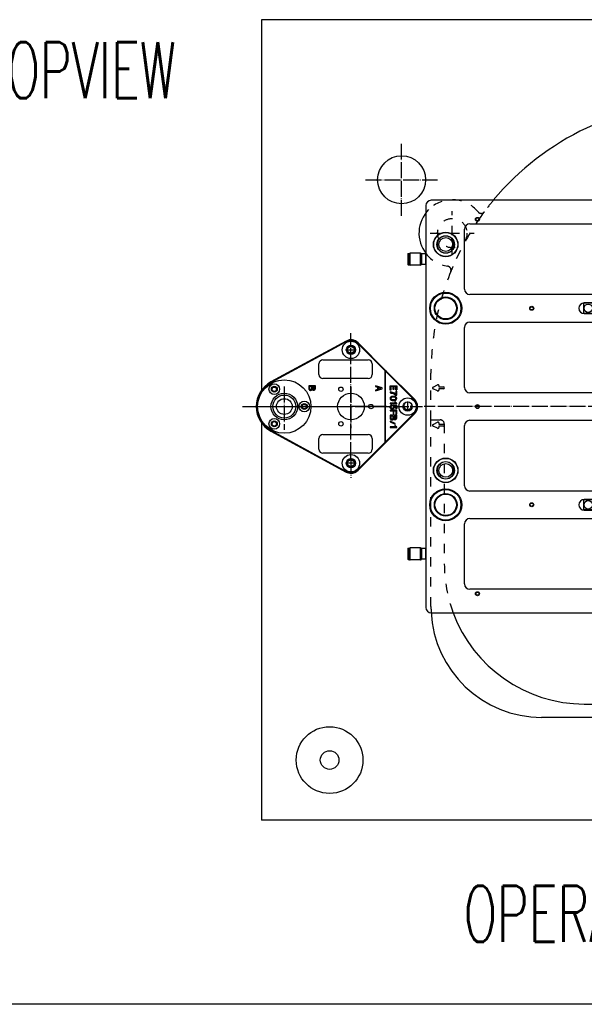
# Model space of a CAD drawing. Extents: x -1765 to 4890, y -3431 to 1272.
# Tile 61 of 189: x -661 to -238, y -2170 to -1432. Entities that reach past the tile are written whole.
import ezdxf

# ---------------------------------------------------------------- set-up
doc = ezdxf.new("R2010")
doc.units = 0
doc.linetypes.add('DASHED', pattern=[15, 7, -8])
doc.linetypes.add('DOT_CENTER', pattern=[14, 12, -1, 0, -1])
doc.layers.get('0').update_dxf_attribs({"linetype": 'CONTINUOUS'})
doc.layers.add('1', color=7, linetype='CONTINUOUS')
doc.styles.add('CONVERTER_2', font='txt.shx', dxfattribs={"width": 0.63})

# ---------------------------------------------------------------- blocks, each defined once
blk = doc.blocks.new('TEXT__62', base_point=(-2000, -2800))
at = {"layer": '1', "color": 1, "linetype": 'CONTINUOUS'}
blk.add_line((3700, -2170), (-700, -2170), dxfattribs=at)
blk = doc.blocks.new('PIN__239', base_point=(-483, -1741.88))
at = {"layer": '1', "color": 4, "linetype": 'CONTINUOUS'}
for centre, radius in [((-463, -1721.88), 20), ((-470.5, -1708.89), 4), ((-463, -1721.88), 10), ((-470.5, -1708.89), 2.2), ((-463, -1721.88), 8.6), ((-463, -1721.88), 5.9), ((-448, -1721.88), 4), ((-448, -1721.88), 2.2), ((-470.5, -1734.87), 4), ((-470.5, -1734.87), 2.2)]:
    blk.add_circle(centre, radius, dxfattribs=at)
blk = doc.blocks.new('E7015-23250__240', base_point=(-489.14, -2707.76))
at = {"layer": '1', "color": 6, "linetype": 'CONTINUOUS'}
for p, q in [((-416.58, -1672.79), (-473.02, -1703.42)), ((-416.34, -1673.23), (-424.76, -1677.8)), ((-408.05, -1674.43), (-387.5, -1694.98)), ((-407.7, -1674.08), (-387, -1694.77)), ((-424.76, -1677.8), (-472.78, -1703.86)), ((-437, -1697.88), (-437, -1689.88)), ((-434, -1686.88), (-400, -1686.88)), ((-397, -1689.88), (-397, -1697.88)), ((-387.5, -1694.98), (-387, -1694.77)), ((-387.5, -1694.98), (-387.5, -1748.78)), ((-387, -1748.99), (-387, -1694.77)), ((-387, -1694.77), (-365.2, -1716.58)), ((-386, -1696.48), (-365.55, -1716.93)), ((-400, -1700.88), (-434, -1700.88)), ((-444.67, -1706.28), (-444.67, -1708.42)), ((-439.67, -1706.28), (-444.67, -1706.28)), ((-444.67, -1708.42), (-444.55, -1708.87)), ((-444.55, -1708.87), (-444.36, -1709.2)), ((-444.36, -1709.2), (-444.05, -1709.49)), ((-444.05, -1709.49), (-443.74, -1709.65)), ((-443.99, -1706.9), (-443.99, -1708.36)), ((-442.24, -1706.9), (-443.99, -1706.9)), ((-443.99, -1708.36), (-443.92, -1708.64)), ((-443.92, -1708.64), (-443.74, -1708.87)), ((-443.74, -1708.87), (-443.49, -1709.04)), ((-443.74, -1709.65), (-443.3, -1709.77)), ((-443.49, -1709.04), (-443.24, -1709.09)), ((-443.3, -1709.77), (-442.99, -1709.77)), ((-443.24, -1709.09), (-442.99, -1709.09)), ((-442.99, -1709.09), (-442.74, -1709.04)), ((-442.99, -1709.77), (-442.55, -1709.65)), ((-442.74, -1709.04), (-442.49, -1708.87)), ((-442.55, -1709.65), (-442.17, -1709.43)), ((-442.49, -1708.87), (-442.3, -1708.64)), ((-442.3, -1708.64), (-442.24, -1708.36)), ((-442.24, -1708.36), (-442.24, -1706.9)), ((-442.17, -1709.43), (-441.92, -1709.15)), ((-441.92, -1709.15), (-441.8, -1709.26)), ((-441.8, -1709.26), (-441.42, -1709.49)), ((-441.67, -1706.9), (-441.67, -1708.36)), ((-440.3, -1706.9), (-441.67, -1706.9)), ((-441.67, -1708.36), (-441.61, -1708.59)), ((-441.61, -1708.59), (-441.49, -1708.75)), ((-441.49, -1708.75), (-441.3, -1708.87)), ((-441.42, -1709.49), (-441.11, -1709.54)), ((-441.3, -1708.87), (-441.11, -1708.92)), ((-441.11, -1708.92), (-440.86, -1708.92)), ((-441.11, -1709.54), (-440.86, -1709.54)), ((-440.86, -1708.92), (-440.67, -1708.87)), ((-440.86, -1709.54), (-440.55, -1709.49)), ((-440.67, -1708.87), (-440.49, -1708.75)), ((-440.55, -1709.49), (-440.17, -1709.26)), ((-440.49, -1708.75), (-440.36, -1708.59)), ((-440.36, -1708.59), (-440.3, -1708.36)), ((-440.3, -1708.36), (-440.3, -1706.9)), ((-440.17, -1709.26), (-439.92, -1709.04)), ((-439.92, -1709.04), (-439.74, -1708.7)), ((-439.74, -1708.7), (-439.67, -1708.42)), ((-439.67, -1708.42), (-439.67, -1706.28)), ((-394.67, -1706.28), (-394.67, -1706.9)), ((-389.67, -1707.91), (-394.67, -1706.28)), ((-394.67, -1706.9), (-393.17, -1707.4)), ((-394.67, -1710.22), (-389.67, -1708.59)), ((-393.17, -1709.09), (-394.67, -1709.6)), ((-394.67, -1709.6), (-394.67, -1710.22)), ((-393.17, -1707.4), (-393.17, -1709.09)), ((-392.55, -1707.57), (-392.55, -1708.98)), ((-390.55, -1708.25), (-392.55, -1707.57)), ((-392.55, -1708.98), (-390.55, -1708.25)), ((-389.67, -1708.59), (-389.67, -1707.91)), ((-383.67, -1706.25), (-378.67, -1706.25)), ((-383.67, -1709.51), (-383.67, -1706.25)), ((-383.05, -1709.51), (-383.67, -1709.51)), ((-383.67, -1710.97), (-383.67, -1711.65)), ((-382.67, -1711.08), (-383.67, -1710.97)), ((-383.67, -1711.65), (-382.74, -1711.76)), ((-383.05, -1706.86), (-383.05, -1709.51)), ((-381.42, -1706.86), (-383.05, -1706.86)), ((-382.74, -1711.76), (-381.99, -1711.93)), ((-381.74, -1711.36), (-382.67, -1711.08)), ((-381.99, -1711.93), (-381.24, -1712.21)), ((-381.17, -1711.59), (-381.74, -1711.36)), ((-381.42, -1709.23), (-381.42, -1706.86)), ((-380.8, -1709.23), (-381.42, -1709.23)), ((-381.24, -1712.21), (-380.3, -1712.66)), ((-380.42, -1711.93), (-381.17, -1711.59)), ((-380.8, -1706.86), (-380.8, -1709.23)), ((-379.3, -1706.86), (-380.8, -1706.86)), ((-379.3, -1712.66), (-380.42, -1711.93)), ((-379.3, -1709.45), (-379.3, -1706.86)), ((-378.67, -1709.45), (-379.3, -1709.45)), ((-379.3, -1710.41), (-379.3, -1712.66)), ((-378.67, -1710.41), (-379.3, -1710.41)), ((-378.67, -1706.25), (-378.67, -1709.45)), ((-378.67, -1713.33), (-378.67, -1710.41)), ((-383.61, -1715.36), (-383.67, -1715.58)), ((-383.67, -1715.58), (-383.67, -1715.98)), ((-383.67, -1715.98), (-383.61, -1716.2)), ((-383.67, -1719.3), (-383.67, -1719.86)), ((-380.05, -1719.3), (-383.67, -1719.3)), ((-383.49, -1715.08), (-383.61, -1715.36)), ((-383.61, -1716.2), (-383.49, -1716.48)), ((-383.36, -1714.91), (-383.49, -1715.08)), ((-383.49, -1716.48), (-383.36, -1716.65)), ((-383.17, -1714.74), (-383.36, -1714.91)), ((-383.36, -1716.65), (-383.17, -1716.82)), ((-382.92, -1714.57), (-383.17, -1714.74)), ((-383.17, -1716.82), (-382.92, -1716.99)), ((-382.92, -1715.36), (-383.05, -1715.58)), ((-383.05, -1715.58), (-383.05, -1715.98)), ((-383.05, -1715.98), (-382.92, -1716.2)), ((-382.67, -1714.46), (-382.92, -1714.57)), ((-382.74, -1715.13), (-382.92, -1715.36)), ((-382.92, -1716.2), (-382.74, -1716.43)), ((-382.92, -1716.99), (-382.67, -1717.1)), ((-382.55, -1715.02), (-382.74, -1715.13)), ((-382.74, -1716.43), (-382.55, -1716.54)), ((-382.36, -1714.35), (-382.67, -1714.46)), ((-382.67, -1717.1), (-382.36, -1717.21)), ((-382.24, -1714.91), (-382.55, -1715.02)), ((-382.55, -1716.54), (-382.24, -1716.65)), ((-381.99, -1714.29), (-382.36, -1714.35)), ((-382.36, -1717.21), (-381.99, -1717.27)), ((-381.55, -1714.85), (-382.24, -1714.91)), ((-382.24, -1716.65), (-381.55, -1716.71)), ((-381.42, -1714.23), (-381.99, -1714.29)), ((-381.99, -1717.27), (-381.42, -1717.33)), ((-380.8, -1714.85), (-381.55, -1714.85)), ((-381.55, -1716.71), (-380.8, -1716.71)), ((-380.92, -1714.23), (-381.42, -1714.23)), ((-381.42, -1717.33), (-380.92, -1717.33)), ((-380.36, -1714.29), (-380.92, -1714.23)), ((-380.92, -1717.33), (-380.36, -1717.27)), ((-380.11, -1714.91), (-380.8, -1714.85)), ((-380.8, -1716.71), (-380.11, -1716.65)), ((-379.99, -1714.35), (-380.36, -1714.29)), ((-380.36, -1717.27), (-379.99, -1717.21)), ((-380.3, -1712.66), (-379.24, -1713.33)), ((-379.8, -1715.02), (-380.11, -1714.91)), ((-380.11, -1716.65), (-379.8, -1716.54)), ((-380.05, -1718.23), (-380.05, -1719.3)), ((-379.55, -1718.23), (-380.05, -1718.23)), ((-379.67, -1714.46), (-379.99, -1714.35)), ((-379.99, -1717.21), (-379.67, -1717.1)), ((-379.61, -1715.13), (-379.8, -1715.02)), ((-379.8, -1716.54), (-379.61, -1716.43)), ((-379.42, -1714.57), (-379.67, -1714.46)), ((-379.67, -1717.1), (-379.42, -1716.99)), ((-379.42, -1715.36), (-379.61, -1715.13)), ((-379.61, -1716.43), (-379.42, -1716.2)), ((-379.55, -1718.34), (-379.55, -1718.23)), ((-379.49, -1718.62), (-379.55, -1718.34)), ((-379.42, -1718.79), (-379.49, -1718.62)), ((-379.17, -1714.74), (-379.42, -1714.57)), ((-379.3, -1715.58), (-379.42, -1715.36)), ((-379.42, -1716.2), (-379.3, -1715.98)), ((-379.42, -1716.99), (-379.17, -1716.82)), ((-379.3, -1719.01), (-379.42, -1718.79)), ((-379.3, -1715.98), (-379.3, -1715.58)), ((-379.11, -1719.18), (-379.3, -1719.01)), ((-379.24, -1713.33), (-378.67, -1713.33)), ((-378.99, -1714.91), (-379.17, -1714.74)), ((-379.17, -1716.82), (-378.99, -1716.65)), ((-378.86, -1719.35), (-379.11, -1719.18)), ((-378.86, -1715.08), (-378.99, -1714.91)), ((-378.99, -1716.65), (-378.86, -1716.48)), ((-378.74, -1715.36), (-378.86, -1715.08)), ((-378.86, -1716.48), (-378.74, -1716.2)), ((-378.67, -1719.41), (-378.86, -1719.35)), ((-378.67, -1715.58), (-378.74, -1715.36)), ((-378.74, -1716.2), (-378.67, -1715.98)), ((-378.67, -1715.98), (-378.67, -1715.58)), ((-378.67, -1719.86), (-378.67, -1719.41)), ((-365.2, -1727.18), (-387, -1748.99)), ((-365.55, -1726.83), (-386, -1747.28)), ((-383.67, -1719.86), (-378.67, -1719.86)), ((-383.67, -1722.05), (-383.61, -1721.77)), ((-383.67, -1722.33), (-383.67, -1722.05)), ((-383.61, -1722.61), (-383.67, -1722.33)), ((-383.67, -1724.53), (-383.67, -1725.15)), ((-378.67, -1724.53), (-383.67, -1724.53)), ((-383.67, -1725.15), (-381.42, -1725.15)), ((-383.61, -1721.77), (-383.49, -1721.49)), ((-383.49, -1722.9), (-383.61, -1722.61)), ((-383.49, -1721.49), (-383.36, -1721.32)), ((-383.36, -1723.06), (-383.49, -1722.9)), ((-383.36, -1721.32), (-383.17, -1721.15)), ((-383.17, -1723.23), (-383.36, -1723.06)), ((-383.17, -1721.15), (-382.92, -1720.98)), ((-382.92, -1723.4), (-383.17, -1723.23)), ((-382.92, -1721.77), (-383.05, -1722.05)), ((-383.05, -1722.05), (-383.05, -1722.33)), ((-383.05, -1722.33), (-382.92, -1722.61)), ((-382.92, -1720.98), (-382.67, -1720.87)), ((-382.74, -1721.55), (-382.92, -1721.77)), ((-382.92, -1722.61), (-382.74, -1722.84)), ((-382.67, -1723.51), (-382.92, -1723.4)), ((-382.55, -1721.43), (-382.74, -1721.55)), ((-382.74, -1722.84), (-382.55, -1722.95)), ((-382.67, -1720.87), (-382.3, -1720.76)), ((-382.3, -1723.63), (-382.67, -1723.51)), ((-382.24, -1721.32), (-382.55, -1721.43)), ((-382.55, -1722.95), (-382.24, -1723.06)), ((-382.3, -1720.76), (-382.24, -1721.32)), ((-381.8, -1723.63), (-382.3, -1723.63)), ((-382.24, -1723.06), (-381.74, -1723.06)), ((-381.42, -1723.51), (-381.8, -1723.63)), ((-381.74, -1723.06), (-381.42, -1722.95)), ((-381.42, -1720.81), (-378.67, -1721.15)), ((-381.42, -1721.38), (-381.42, -1720.81)), ((-381.24, -1721.49), (-381.42, -1721.38)), ((-381.42, -1722.95), (-381.24, -1722.84)), ((-381.17, -1723.4), (-381.42, -1723.51)), ((-381.42, -1725.15), (-381.42, -1727.23)), ((-381.05, -1721.71), (-381.24, -1721.49)), ((-381.24, -1722.84), (-381.05, -1722.61)), ((-380.92, -1723.23), (-381.17, -1723.4)), ((-380.92, -1722.05), (-381.05, -1721.71)), ((-381.05, -1722.61), (-380.92, -1722.33)), ((-380.92, -1722.33), (-380.92, -1722.05)), ((-380.74, -1723.06), (-380.92, -1723.23)), ((-380.8, -1725.15), (-379.3, -1725.15)), ((-380.8, -1727.23), (-380.8, -1725.15)), ((-380.55, -1722.9), (-380.74, -1723.06)), ((-380.67, -1721.43), (-380.49, -1721.71)), ((-379.3, -1721.6), (-380.67, -1721.43)), ((-380.42, -1722.61), (-380.55, -1722.9)), ((-380.49, -1721.71), (-380.36, -1722.05)), ((-380.36, -1722.33), (-380.42, -1722.61)), ((-380.36, -1722.05), (-380.36, -1722.33)), ((-379.3, -1723.46), (-379.3, -1721.6)), ((-378.67, -1723.46), (-379.3, -1723.46)), ((-379.3, -1725.15), (-379.3, -1727.56)), ((-378.67, -1721.15), (-378.67, -1723.46)), ((-378.67, -1727.56), (-378.67, -1724.53)), ((-383.67, -1728.46), (-383.67, -1730.6)), ((-378.67, -1728.46), (-383.67, -1728.46)), ((-383.67, -1730.6), (-383.55, -1731.05)), ((-379.92, -1734.54), (-383.67, -1732.85)), ((-383.67, -1732.85), (-383.67, -1733.41)), ((-383.67, -1733.41), (-379.92, -1735.1)), ((-383.55, -1731.05), (-383.36, -1731.39)), ((-383.36, -1731.39), (-383.05, -1731.67)), ((-383.05, -1731.67), (-382.74, -1731.84)), ((-382.99, -1729.08), (-382.99, -1730.55)), ((-381.24, -1729.08), (-382.99, -1729.08)), ((-382.99, -1730.55), (-382.92, -1730.83)), ((-382.92, -1730.83), (-382.74, -1731.05)), ((-382.74, -1731.05), (-382.49, -1731.22)), ((-382.74, -1731.84), (-382.3, -1731.95)), ((-382.49, -1731.22), (-382.24, -1731.28)), ((-382.3, -1731.95), (-381.99, -1731.95)), ((-382.24, -1731.28), (-381.99, -1731.28)), ((-381.99, -1731.28), (-381.74, -1731.22)), ((-381.99, -1731.95), (-381.55, -1731.84)), ((-381.74, -1731.22), (-381.49, -1731.05)), ((-381.55, -1731.84), (-381.17, -1731.61)), ((-381.49, -1731.05), (-381.3, -1730.83)), ((-381.42, -1727.23), (-380.8, -1727.23)), ((-381.3, -1730.83), (-381.24, -1730.55)), ((-381.24, -1730.55), (-381.24, -1729.08)), ((-381.17, -1731.61), (-380.92, -1731.33)), ((-380.92, -1731.33), (-380.8, -1731.45)), ((-380.8, -1731.45), (-380.42, -1731.67)), ((-380.67, -1729.08), (-380.67, -1730.55)), ((-379.3, -1729.08), (-380.67, -1729.08)), ((-380.67, -1730.55), (-380.61, -1730.77)), ((-380.61, -1730.77), (-380.49, -1730.94)), ((-380.49, -1730.94), (-380.3, -1731.05)), ((-380.42, -1731.67), (-380.11, -1731.73)), ((-380.3, -1731.05), (-380.11, -1731.11)), ((-380.11, -1731.11), (-379.86, -1731.11)), ((-380.11, -1731.73), (-379.86, -1731.73)), ((-379.92, -1735.1), (-379.92, -1734.54)), ((-379.86, -1731.11), (-379.67, -1731.05)), ((-379.86, -1731.73), (-379.55, -1731.67)), ((-379.67, -1731.05), (-379.49, -1730.94)), ((-379.55, -1731.67), (-379.17, -1731.45)), ((-379.49, -1730.94), (-379.36, -1730.77)), ((-379.36, -1730.77), (-379.3, -1730.55)), ((-379.3, -1727.56), (-378.67, -1727.56)), ((-379.3, -1730.55), (-379.3, -1729.08)), ((-379.17, -1731.45), (-378.92, -1731.22)), ((-378.92, -1731.22), (-378.74, -1730.88)), ((-378.74, -1730.88), (-378.67, -1730.6)), ((-378.67, -1730.6), (-378.67, -1728.46)), ((-473.02, -1740.34), (-416.58, -1770.97)), ((-472.78, -1739.9), (-424.76, -1765.96)), ((-383.67, -1737.07), (-383.67, -1737.63)), ((-380.05, -1737.07), (-383.67, -1737.07)), ((-383.67, -1737.63), (-378.67, -1737.63)), ((-380.05, -1736), (-380.05, -1737.07)), ((-379.55, -1736), (-380.05, -1736)), ((-379.55, -1736.11), (-379.55, -1736)), ((-379.49, -1736.4), (-379.55, -1736.11)), ((-379.42, -1736.56), (-379.49, -1736.4)), ((-379.3, -1736.79), (-379.42, -1736.56)), ((-379.11, -1736.96), (-379.3, -1736.79)), ((-378.86, -1737.13), (-379.11, -1736.96)), ((-378.67, -1737.18), (-378.86, -1737.13)), ((-378.67, -1737.63), (-378.67, -1737.18)), ((-437, -1753.88), (-437, -1745.88)), ((-434, -1742.88), (-400, -1742.88)), ((-387.5, -1748.78), (-408.05, -1769.33)), ((-387, -1748.99), (-407.7, -1769.68)), ((-397, -1745.88), (-397, -1753.88)), ((-387.5, -1748.78), (-387, -1748.99)), ((-400, -1756.88), (-434, -1756.88)), ((-424.76, -1765.96), (-416.34, -1770.53))]:
    blk.add_line(p, q, dxfattribs=at)
at = {"layer": '1', "color": 6, "linetype": 'DOT_CENTER'}
for p, q in [((-463, -1706.88), (-463, -1739.25)), ((-413, -1707.19), (-413, -1721.88)), ((-489.14, -1721.88), (-434.3, -1721.88)), ((-434.3, -1721.88), (-413, -1721.88)), ((-386.31, -1721.88), (-413, -1721.88)), ((-413, -1721.88), (-413, -1738.17))]:
    blk.add_line(p, q, dxfattribs=at)
at = {"layer": '1', "color": 6, "linetype": 'CONTINUOUS'}
for centre, radius in [((-413, -1679.38), 6.5), ((-413, -1679.38), 3.5), ((-463, -1721.88), 10), ((-470.5, -1708.89), 1.65), ((-413, -1721.88), 10), ((-420.5, -1708.89), 1.65), ((-370.5, -1721.88), 6.5), ((-370.5, -1721.88), 3.5), ((-448, -1721.88), 1.65), ((-398, -1721.88), 1.65), ((-470.5, -1734.87), 1.65), ((-420.5, -1734.87), 1.65), ((-413, -1764.38), 6.5), ((-413, -1764.38), 3.5)]:
    blk.add_circle(centre, radius, dxfattribs=at)
for centre, radius, start, end in [((-413, -1679.38), 7.5, 45, 118.49267), ((-413, -1679.38), 7, 90, 118.49267), ((-413, -1679.38), 7, 45, 90), ((-434, -1689.88), 3, 90, -180), ((-400, -1689.88), 3, 0, 90), ((-384.06, -1694.19), 3, -168.89177, -130.38584), ((-463, -1721.88), 21, 118.49267, 180), ((-463, -1721.88), 20.5, 118.49267, 180), ((-434, -1697.88), 3, -180, -90), ((-400, -1697.88), 3, -90, 0), ((-370.5, -1721.88), 7, 0, 45), ((-370.5, -1721.88), 7.5, 0, 45), ((-463, -1721.88), 21, 180, -118.49267), ((-463, -1721.88), 20.5, 180, -118.49267), ((-398, -1721.88), 2, -28.76558, 0), ((-370.5, -1721.88), 7, -45, 0), ((-370.5, -1721.88), 7.5, -45, 0), ((-434, -1745.88), 3, 90, 180), ((-400, -1745.88), 3, 0, 90), ((-384.06, -1749.56), 3, 130.38584, 168.89177), ((-434, -1753.88), 3, 180, -90), ((-400, -1753.88), 3, -90, 0), ((-413, -1764.38), 7.5, -118.49267, -90), ((-413, -1764.38), 7, -118.49267, -90), ((-413, -1764.38), 7, -90, -45), ((-413, -1764.38), 7.5, -90, -45)]:
    blk.add_arc(centre, radius, start, end, dxfattribs=at)
at = {"layer": '1'}
blk.add_blockref('PIN__239', (-483, -1741.88), dxfattribs=at)
blk = doc.blocks.new('HEADPLATE_TSK__243', base_point=(-521.37, -2707.76))
at = {"layer": '1', "color": 7, "linetype": 'CONTINUOUS'}
for p, q in [((250, -1431.88), (-480, -1431.88)), ((-480, -1431.88), (-480, -1709.55)), ((-480, -1734.21), (-480, -2031.88)), ((-238, -1944.88), (-2, -1944.88)), ((30, -1954.88), (-270, -1954.88)), ((-174.04, -2031.88), (-480, -2031.88))]:
    blk.add_line(p, q, dxfattribs=at)
at = {"layer": '1', "color": 1, "linetype": 'DOT_CENTER'}
for p, q in [((-375, -1578.88), (-375, -1524.88)), ((-402, -1551.88), (-348, -1551.88)), ((-413, -1760.63), (-413, -1666.82)), ((-416.75, -1679.38), (-409.25, -1679.38)), ((-494.37, -1721.88), (-359.26, -1721.88)), ((228.15, -1721.88), (-358.12, -1721.88)), ((-413, -1760.63), (-413, -1775.34)), ((-409.25, -1764.38), (-416.75, -1764.38))]:
    blk.add_line(p, q, dxfattribs=at)
at = {"layer": '1', "color": 7, "linetype": 'DASHED'}
for p, q in [((-337, -1608.38), (-337, -1575.38)), ((-353.5, -1591.88), (-320.5, -1591.88)), ((-353, -1731.88), (-353, -1696.88)), ((-370.5, -1718.13), (-370.5, -1725.63)), ((-353, -1871.88), (-353, -1731.88)), ((-353, -1731.88), (-346, -1731.88)), ((-343, -1734.88), (-343, -1839.88))]:
    blk.add_line(p, q, dxfattribs=at)
at = {"layer": '1', "color": 7, "linetype": 'CONTINUOUS'}
for centre, radius in [((-375, -1551.88), 18), ((-413, -1679.38), 2.5), ((-413, -1764.38), 2.5), ((-429, -1986.88), 25), ((-429, -1986.88), 7)]:
    blk.add_circle(centre, radius, dxfattribs=at)
at = {"layer": '1', "color": 7, "linetype": 'DASHED'}
for centre, radius in [((-337, -1591.88), 11), ((-370.5, -1721.88), 2.5)]:
    blk.add_circle(centre, radius, dxfattribs=at)
at = {"layer": '1', "color": 7, "linetype": 'CONTINUOUS'}
for centre, radius, start, end in [((-150, -1696.88), 203, 90, 140.32563), ((-337, -1591.88), 25, 135.19733, -141.65465), ((-270, -1871.88), 83, -177.26381, -90), ((-238, -1839.88), 105, -159.60004, -90)]:
    blk.add_arc(centre, radius, start, end, dxfattribs=at)
at = {"layer": '1', "color": 7, "linetype": 'DASHED'}
for centre, radius, start, end in [((-337, -1591.88), 25, 39.49137, 135.19733), ((-150, -1696.88), 203, 140.32563, 143.40533), ((-150, -1696.88), 203, 144.5821, 156.78972), ((-315.39, -1574.07), 3, -140.50863, -36.59467), ((-150, -1696.88), 203, 143.40533, 144.5821), ((-337, -1591.88), 25, -141.65465, -98.11955), ((-150, -1696.88), 203, 157.96648, 180), ((-340.95, -1619.6), 3, -22.03352, 81.88045), ((-150, -1696.88), 203, 156.78972, 157.96648), ((-370.5, -1721.88), 3, 139.15849, 41.72764), ((-346, -1734.88), 3, 0, 90), ((-238, -1839.88), 105, 180, -159.60004), ((-270, -1871.88), 83, 180, -177.26381)]:
    blk.add_arc(centre, radius, start, end, dxfattribs=at)
at = {"layer": '1', "color": 1, "linetype": 'CONTINUOUS'}
for centre, start, end in [((-413, -1679.38), -130.84151, 131.72764), ((-413, -1764.38), 49.15849, -48.27236)]:
    blk.add_arc(centre, 3, start, end, dxfattribs=at)
at = {"layer": '1'}
blk.add_blockref('E7015-23250__240', (-489.14, -2707.76), dxfattribs=at)
at = {"layer": '1', "color": 1, "style": 'CONVERTER_2', "width": 0.63}
for s, p in [('TOPVIEW', (-689.37, -1490.73)), ('OPERATOR SIDE', (-328.49, -2123.2))]:
    blk.add_text(s, height=42, dxfattribs=at).set_placement(p)
blk = doc.blocks.new('E7018-24101__301', base_point=(116.8, -1421.88))
at = {"color": 1, "linetype": 'CONTINUOUS'}
for p, q in [((-356.8, -1571.28), (-356.8, -1872.48)), ((-189.5, -1567.28), (-352.8, -1567.28)), ((-323.82, -1584.89), (-231.14, -1584.89)), ((-327.82, -1633.89), (-327.82, -1588.89)), ((-231.14, -1637.89), (-323.82, -1637.89)), ((-223, -1644.22), (-238.1, -1644.22)), ((-238.1, -1652.22), (-223, -1652.22)), ((-323.82, -1658.55), (-231.14, -1658.55)), ((-327.82, -1707.55), (-327.82, -1662.55)), ((-351.46, -1707.25), (-348.12, -1705.59)), ((-348.12, -1710.17), (-351.46, -1708.51)), ((-347.11, -1706.21), (-347.11, -1707.18)), ((-347.11, -1707.18), (-343.57, -1707.18)), ((-347.11, -1708.58), (-347.11, -1709.55)), ((-343.57, -1708.58), (-347.11, -1708.58)), ((-342.87, -1707.88), (-342.87, -1707.88)), ((-231.14, -1711.55), (-323.82, -1711.55)), ((-351.46, -1735.25), (-348.12, -1733.59)), ((-347.11, -1734.21), (-347.11, -1735.18)), ((-323.82, -1732.21), (-231.14, -1732.21)), ((-348.12, -1738.17), (-351.46, -1736.51)), ((-347.11, -1735.18), (-343.57, -1735.18)), ((-347.11, -1736.58), (-347.11, -1737.55)), ((-343.57, -1736.58), (-347.11, -1736.58)), ((-342.87, -1735.88), (-342.87, -1735.88)), ((-327.82, -1781.21), (-327.82, -1736.21)), ((-231.14, -1785.21), (-323.82, -1785.21)), ((-223, -1791.54), (-238.1, -1791.54)), ((-238.1, -1799.54), (-223, -1799.54)), ((-323.82, -1805.87), (-231.14, -1805.87)), ((-327.82, -1854.87), (-327.82, -1809.87)), ((-231.14, -1858.87), (-323.82, -1858.87)), ((-352.8, -1876.48), (-189.5, -1876.48))]:
    blk.add_line(p, q, dxfattribs=at)
for centre, radius in [((-318.12, -1581.59), 1.5), ((-318.12, -1581.59), 1.2), ((-341.97, -1600.39), 9.2), ((-341.97, -1600.39), 9), ((-341.97, -1600.39), 6.55), ((-277.48, -1648.22), 1.5), ((-277.48, -1648.22), 1.2), ((-318.12, -1721.88), 1.5), ((-318.12, -1721.88), 1.2), ((-341.97, -1769.71), 9.2), ((-341.97, -1769.71), 9), ((-341.97, -1769.71), 6.55), ((-277.48, -1795.54), 1.5), ((-277.48, -1795.54), 1.2), ((-318.12, -1862.17), 1.5), ((-318.12, -1862.17), 1.2)]:
    blk.add_circle(centre, radius, dxfattribs=at)
for centre, radius, start, end in [((-352.8, -1571.28), 4, 90, 180), ((-323.82, -1588.89), 4, 90, 180), ((-341.97, -1600.39), 6.35, 90, -90), ((-341.97, -1600.39), 6.35, -90, 90), ((-323.82, -1633.89), 4, 180, -90), ((-238.1, -1648.22), 4, 90, -90), ((-323.82, -1662.55), 4, 90, 180), ((-351.14, -1707.88), 0.7, 116.56505, -116.56505), ((-347.81, -1706.21), 0.7, 0, 116.56505), ((-347.81, -1709.55), 0.7, -116.56505, 0), ((-343.57, -1707.88), 0.7, 0, 90), ((-343.57, -1707.88), 0.7, -90, 0), ((-323.82, -1707.55), 4, 180, -90), ((-347.81, -1734.21), 0.7, 0, 116.56505), ((-323.82, -1736.21), 4, 90, 180), ((-351.14, -1735.88), 0.7, 116.56505, -116.56505), ((-347.81, -1737.55), 0.7, -116.56505, 0), ((-343.57, -1735.88), 0.7, 0, 90), ((-343.57, -1735.88), 0.7, -90, 0), ((-341.97, -1769.71), 6.35, 90, -90), ((-341.97, -1769.71), 6.35, -90, 90), ((-323.82, -1781.21), 4, 180, -90), ((-238.1, -1795.54), 4, 90, -90), ((-323.82, -1809.87), 4, 90, 180), ((-323.82, -1854.87), 4, 180, -90), ((-352.8, -1872.48), 4, 180, -90)]:
    blk.add_arc(centre, radius, start, end, dxfattribs=at)
blk = doc.blocks.new('21791-0S112_1__317', base_point=(-329.97, -1783.54))
at = {"color": 1, "linetype": 'CONTINUOUS'}
for radius in [12, 11.45, 8.49, 8.03]:
    blk.add_circle((-341.97, -1795.54), radius, dxfattribs=at)
blk = doc.blocks.new('21791-0S112_2__318', base_point=(-329.97, -1636.22))
at = {"color": 1, "linetype": 'CONTINUOUS'}
for radius in [12, 11.45, 8.49, 8.03]:
    blk.add_circle((-341.97, -1648.22), radius, dxfattribs=at)
blk = doc.blocks.new('BUSHINGS_INTERFACE__319', base_point=(113.97, -1636.22))
for name, p in [('21791-0S112_2__318', (-329.97, -1636.22)), ('21791-0S112_1__317', (-329.97, -1783.54))]:
    blk.add_blockref(name, p)
blk = doc.blocks.new('6960-0041-0_1__322', base_point=(-335.62, -1763.36))
at = {"color": 1, "linetype": 'CONTINUOUS'}
blk.add_circle((-341.97, -1769.71), 5.15, dxfattribs=at)
for start, end in [(90, -90), (-90, 90)]:
    blk.add_arc((-341.97, -1769.71), 6.35, start, end, dxfattribs=at)
blk = doc.blocks.new('6960-0041-0_2__323', base_point=(-335.62, -1594.04))
at = {"color": 1, "linetype": 'CONTINUOUS'}
blk.add_circle((-341.97, -1600.39), 5.15, dxfattribs=at)
for start, end in [(90, -90), (-90, 90)]:
    blk.add_arc((-341.97, -1600.39), 6.35, start, end, dxfattribs=at)
blk = doc.blocks.new('HOLEPLUGS__324', base_point=(108.32, -1446.72))
for name, p in [('6960-0041-0_2__323', (-335.62, -1594.04)), ('6960-0041-0_1__322', (-335.62, -1763.36))]:
    blk.add_blockref(name, p)
blk = doc.blocks.new('BEARING_HK0509__328', base_point=(-360.3, -1827.87))
at = {"color": 1, "linetype": 'CONTINUOUS'}
for p, q in [((-369.3, -1829.87), (-369.3, -1828.47)), ((-369.3, -1834.87), (-369.3, -1829.87)), ((-368.7, -1836.87), (-368.7, -1827.87)), ((-360.9, -1827.87), (-368.7, -1827.87)), ((-360.9, -1836.87), (-360.9, -1827.87)), ((-360.3, -1828.57), (-360.3, -1828.47)), ((-360.3, -1828.57), (-360.3, -1832.37)), ((-369.3, -1836.27), (-369.3, -1834.87)), ((-360.9, -1836.87), (-368.7, -1836.87)), ((-360.3, -1832.37), (-360.3, -1836.17)), ((-360.3, -1836.27), (-360.3, -1836.17))]:
    blk.add_line(p, q, dxfattribs=at)
for centre, start, end in [((-368.7, -1828.47), 90, 180), ((-360.9, -1828.47), 0, 90), ((-368.7, -1836.27), 180, -90), ((-360.9, -1836.27), -90, 0)]:
    blk.add_arc(centre, 0.6, start, end, dxfattribs=at)
blk = doc.blocks.new('E2812-23753-0__329', base_point=(-356.8, -1828.07))
at = {"color": 1, "linetype": 'CONTINUOUS'}
for p, q in [((-370.3, -1828.37), (-370, -1828.07)), ((-370.3, -1828.37), (-370.3, -1836.37)), ((-370, -1828.07), (-370, -1836.67)), ((-370, -1828.07), (-369.3, -1828.07)), ((-369.3, -1828.07), (-369.3, -1828.47)), ((-369.3, -1829.87), (-369.3, -1828.47)), ((-369.3, -1834.87), (-369.3, -1829.87)), ((-356.8, -1829.87), (-357, -1829.87)), ((-370.3, -1836.37), (-370, -1836.67)), ((-370, -1836.67), (-369.3, -1836.67)), ((-369.3, -1836.27), (-369.3, -1834.87)), ((-369.3, -1836.27), (-369.3, -1836.67)), ((-356.8, -1834.87), (-357, -1834.87))]:
    blk.add_line(p, q, dxfattribs=at)
blk = doc.blocks.new('24791-0S111__330', base_point=(-357, -1828.37))
at = {"color": 1, "linetype": 'CONTINUOUS'}
for p, q in [((-360.3, -1828.57), (-360.1, -1828.37)), ((-360.3, -1828.57), (-360.3, -1832.37)), ((-357.2, -1828.37), (-360.1, -1828.37)), ((-360.1, -1828.37), (-360.1, -1832.37)), ((-357, -1828.57), (-357.2, -1828.37)), ((-357.2, -1828.37), (-357.2, -1832.37)), ((-357, -1828.57), (-357, -1832.37)), ((-360.3, -1832.37), (-360.3, -1836.17)), ((-360.3, -1836.17), (-360.1, -1836.37)), ((-360.1, -1832.37), (-360.1, -1836.37)), ((-357.2, -1836.37), (-360.1, -1836.37)), ((-357.2, -1832.37), (-357.2, -1836.37)), ((-357, -1836.17), (-357.2, -1836.37)), ((-357, -1832.37), (-357, -1836.17))]:
    blk.add_line(p, q, dxfattribs=at)
blk = doc.blocks.new('BEARING_ASSY1_2__331', base_point=(-356.8, -1827.87))
for name, p in [('E2812-23753-0__329', (-356.8, -1828.07)), ('BEARING_HK0509__328', (-360.3, -1827.87)), ('24791-0S111__330', (-357, -1828.37))]:
    blk.add_blockref(name, p)
blk = doc.blocks.new('23796-0S111__332', base_point=(-210.9, -1644.42))
at = {"color": 1, "linetype": 'CONTINUOUS'}
for p, q in [((-238.5, -1644.42), (-238.5, -1652.02)), ((-223, -1644.42), (-238.5, -1644.42)), ((-223, -1644.52), (-223, -1644.42)), ((-223, -1644.52), (-221.4, -1644.52)), ((-223, -1651.92), (-223, -1644.52)), ((-221.4, -1644.52), (-221.4, -1645.72)), ((-221.4, -1645.72), (-221.4, -1650.72)), ((-212.4, -1645.72), (-212.2, -1645.72)), ((-212.2, -1645.72), (-212.2, -1646.62)), ((-211.5, -1645.72), (-211.5, -1646.62)), ((-211.5, -1645.72), (-211.1, -1645.72)), ((-210.9, -1645.92), (-211.1, -1645.72)), ((-211.1, -1645.72), (-211.1, -1648.22)), ((-210.9, -1650.52), (-210.9, -1645.92)), ((-223, -1652.02), (-238.5, -1652.02)), ((-223, -1651.92), (-221.4, -1651.92)), ((-223, -1652.02), (-223, -1651.92)), ((-221.4, -1650.72), (-221.4, -1651.92)), ((-212.4, -1650.72), (-212.2, -1650.72)), ((-212.2, -1646.62), (-212.2, -1648.22)), ((-212.2, -1648.22), (-212.2, -1649.82)), ((-212.2, -1649.82), (-212.2, -1650.72)), ((-211.5, -1646.62), (-211.6, -1646.62)), ((-211.5, -1649.82), (-211.6, -1649.82)), ((-211.5, -1646.62), (-211.5, -1648.22)), ((-211.5, -1648.22), (-211.5, -1649.82)), ((-211.5, -1649.82), (-211.5, -1650.72)), ((-211.5, -1650.72), (-211.1, -1650.72)), ((-211.1, -1648.22), (-211.1, -1650.72)), ((-210.9, -1650.52), (-211.1, -1650.72))]:
    blk.add_line(p, q, dxfattribs=at)
for centre in [(-235, -1648.22), (-227, -1648.22)]:
    blk.add_circle(centre, 3.2, dxfattribs=at)
blk = doc.blocks.new('WASHER1__333', base_point=(-211.6, -1644.57))
at = {"color": 1, "linetype": 'CONTINUOUS'}
for p, q in [((-211.6, -1644.57), (-212.2, -1644.57)), ((-212.2, -1644.57), (-212.2, -1645.72)), ((-212.2, -1645.72), (-212.2, -1646.62)), ((-211.6, -1644.57), (-211.6, -1651.87)), ((-212.2, -1646.62), (-212.2, -1648.22)), ((-212.2, -1648.22), (-212.2, -1649.82)), ((-212.2, -1649.82), (-212.2, -1650.72)), ((-212.2, -1650.72), (-212.2, -1651.87)), ((-211.6, -1651.87), (-212.2, -1651.87))]:
    blk.add_line(p, q, dxfattribs=at)
blk = doc.blocks.new('BEARING_HK0509__334', base_point=(-212.4, -1643.72))
at = {"color": 1, "linetype": 'CONTINUOUS'}
for p, q in [((-221.4, -1644.32), (-221.4, -1644.52)), ((-221.4, -1644.52), (-221.4, -1645.72)), ((-221.4, -1645.72), (-221.4, -1650.72)), ((-220.8, -1643.72), (-220.8, -1652.72)), ((-220.8, -1643.72), (-213, -1643.72)), ((-213, -1643.72), (-213, -1652.72)), ((-212.4, -1644.32), (-212.4, -1652.12)), ((-221.4, -1650.72), (-221.4, -1651.92)), ((-221.4, -1651.92), (-221.4, -1652.12)), ((-220.8, -1652.72), (-213, -1652.72))]:
    blk.add_line(p, q, dxfattribs=at)
for centre, start, end in [((-220.8, -1644.32), 90, 180), ((-213, -1644.32), 0, 90), ((-220.8, -1652.12), 180, -90), ((-213, -1652.12), -90, 0)]:
    blk.add_arc(centre, 0.6, start, end, dxfattribs=at)
blk = doc.blocks.new('BEARING_ASSY2_1__335', base_point=(-210.9, -1643.72))
for name, p in [('23796-0S111__332', (-210.9, -1644.42)), ('BEARING_HK0509__334', (-212.4, -1643.72)), ('WASHER1__333', (-211.6, -1644.57))]:
    blk.add_blockref(name, p)
blk = doc.blocks.new('WASHER1__340', base_point=(-211.6, -1791.89))
at = {"color": 1, "linetype": 'CONTINUOUS'}
for p, q in [((-211.6, -1791.89), (-212.2, -1791.89)), ((-212.2, -1791.89), (-212.2, -1793.04)), ((-212.2, -1793.04), (-212.2, -1793.94)), ((-211.6, -1791.89), (-211.6, -1799.19)), ((-212.2, -1793.94), (-212.2, -1795.54)), ((-212.2, -1795.54), (-212.2, -1797.14)), ((-212.2, -1797.14), (-212.2, -1798.04)), ((-212.2, -1798.04), (-212.2, -1799.19)), ((-211.6, -1799.19), (-212.2, -1799.19))]:
    blk.add_line(p, q, dxfattribs=at)
blk = doc.blocks.new('23796-0S111__341', base_point=(-210.9, -1791.74))
at = {"color": 1, "linetype": 'CONTINUOUS'}
for p, q in [((-223, -1791.74), (-238.5, -1791.74)), ((-238.5, -1791.74), (-238.5, -1799.34)), ((-223, -1791.84), (-223, -1791.74)), ((-223, -1791.84), (-221.4, -1791.84)), ((-223, -1799.24), (-223, -1791.84)), ((-221.4, -1791.84), (-221.4, -1793.04)), ((-221.4, -1793.04), (-221.4, -1798.04)), ((-212.4, -1793.04), (-212.2, -1793.04)), ((-212.2, -1793.04), (-212.2, -1793.94)), ((-211.5, -1793.04), (-211.5, -1793.94)), ((-211.5, -1793.04), (-211.1, -1793.04)), ((-211.1, -1793.04), (-211.1, -1795.54)), ((-210.9, -1793.24), (-211.1, -1793.04)), ((-210.9, -1797.84), (-210.9, -1793.24)), ((-223, -1799.34), (-238.5, -1799.34)), ((-223, -1799.24), (-221.4, -1799.24)), ((-223, -1799.34), (-223, -1799.24)), ((-221.4, -1798.04), (-221.4, -1799.24)), ((-212.4, -1798.04), (-212.2, -1798.04)), ((-212.2, -1793.94), (-212.2, -1795.54)), ((-212.2, -1795.54), (-212.2, -1797.14)), ((-212.2, -1797.14), (-212.2, -1798.04)), ((-211.5, -1793.94), (-211.6, -1793.94)), ((-211.5, -1797.14), (-211.6, -1797.14)), ((-211.5, -1793.94), (-211.5, -1795.54)), ((-211.5, -1795.54), (-211.5, -1797.14)), ((-211.5, -1797.14), (-211.5, -1798.04)), ((-211.5, -1798.04), (-211.1, -1798.04)), ((-211.1, -1795.54), (-211.1, -1798.04)), ((-210.9, -1797.84), (-211.1, -1798.04))]:
    blk.add_line(p, q, dxfattribs=at)
for centre in [(-235, -1795.54), (-227, -1795.54)]:
    blk.add_circle(centre, 3.2, dxfattribs=at)
blk = doc.blocks.new('BEARING_HK0509__342', base_point=(-212.4, -1791.04))
at = {"color": 1, "linetype": 'CONTINUOUS'}
for p, q in [((-221.4, -1791.64), (-221.4, -1791.84)), ((-221.4, -1791.84), (-221.4, -1793.04)), ((-221.4, -1793.04), (-221.4, -1798.04)), ((-220.8, -1791.04), (-220.8, -1800.04)), ((-220.8, -1791.04), (-213, -1791.04)), ((-213, -1791.04), (-213, -1800.04)), ((-212.4, -1791.64), (-212.4, -1799.44)), ((-221.4, -1798.04), (-221.4, -1799.24)), ((-221.4, -1799.24), (-221.4, -1799.44)), ((-220.8, -1800.04), (-213, -1800.04))]:
    blk.add_line(p, q, dxfattribs=at)
for centre, start, end in [((-220.8, -1791.64), 90, 180), ((-213, -1791.64), 0, 90), ((-220.8, -1799.44), 180, -90), ((-213, -1799.44), -90, 0)]:
    blk.add_arc(centre, 0.6, start, end, dxfattribs=at)
blk = doc.blocks.new('BEARING_ASSY2_2__343', base_point=(-210.9, -1791.04))
for name, p in [('23796-0S111__341', (-210.9, -1791.74)), ('BEARING_HK0509__342', (-212.4, -1791.04)), ('WASHER1__340', (-211.6, -1791.89))]:
    blk.add_blockref(name, p)
blk = doc.blocks.new('E2812-23753-0__348', base_point=(-356.8, -1607.09))
at = {"color": 1, "linetype": 'CONTINUOUS'}
for p, q in [((-370.3, -1607.39), (-370, -1607.09)), ((-370.3, -1607.39), (-370.3, -1615.39)), ((-370, -1607.09), (-369.3, -1607.09)), ((-370, -1607.09), (-370, -1615.69)), ((-369.3, -1607.09), (-369.3, -1607.49)), ((-369.3, -1608.89), (-369.3, -1607.49)), ((-369.3, -1613.89), (-369.3, -1608.89)), ((-356.8, -1608.89), (-357, -1608.89)), ((-370.3, -1615.39), (-370, -1615.69)), ((-370, -1615.69), (-369.3, -1615.69)), ((-369.3, -1615.29), (-369.3, -1613.89)), ((-369.3, -1615.29), (-369.3, -1615.69)), ((-356.8, -1613.89), (-357, -1613.89))]:
    blk.add_line(p, q, dxfattribs=at)
blk = doc.blocks.new('24791-0S111__349', base_point=(-357, -1607.39))
at = {"color": 1, "linetype": 'CONTINUOUS'}
for p, q in [((-360.3, -1607.59), (-360.1, -1607.39)), ((-360.3, -1607.59), (-360.3, -1611.39)), ((-357.2, -1607.39), (-360.1, -1607.39)), ((-360.1, -1607.39), (-360.1, -1611.39)), ((-357, -1607.59), (-357.2, -1607.39)), ((-357.2, -1607.39), (-357.2, -1611.39)), ((-357, -1607.59), (-357, -1611.39)), ((-360.3, -1611.39), (-360.3, -1615.19)), ((-360.3, -1615.19), (-360.1, -1615.39)), ((-360.1, -1611.39), (-360.1, -1615.39)), ((-357.2, -1615.39), (-360.1, -1615.39)), ((-357.2, -1611.39), (-357.2, -1615.39)), ((-357, -1615.19), (-357.2, -1615.39)), ((-357, -1611.39), (-357, -1615.19))]:
    blk.add_line(p, q, dxfattribs=at)
blk = doc.blocks.new('BEARING_HK0509__350', base_point=(-360.3, -1606.89))
at = {"color": 1, "linetype": 'CONTINUOUS'}
for p, q in [((-369.3, -1608.89), (-369.3, -1607.49)), ((-369.3, -1613.89), (-369.3, -1608.89)), ((-360.9, -1606.89), (-368.7, -1606.89)), ((-368.7, -1615.89), (-368.7, -1606.89)), ((-360.9, -1615.89), (-360.9, -1606.89)), ((-360.3, -1607.59), (-360.3, -1607.49)), ((-360.3, -1607.59), (-360.3, -1611.39)), ((-369.3, -1615.29), (-369.3, -1613.89)), ((-360.9, -1615.89), (-368.7, -1615.89)), ((-360.3, -1611.39), (-360.3, -1615.19)), ((-360.3, -1615.29), (-360.3, -1615.19))]:
    blk.add_line(p, q, dxfattribs=at)
for centre, start, end in [((-368.7, -1607.49), 90, 180), ((-360.9, -1607.49), 0, 90), ((-368.7, -1615.29), 180, -90), ((-360.9, -1615.29), -90, 0)]:
    blk.add_arc(centre, 0.6, start, end, dxfattribs=at)
blk = doc.blocks.new('BEARING_ASSY1_1__351', base_point=(-356.8, -1606.89))
for name, p in [('E2812-23753-0__348', (-356.8, -1607.09)), ('BEARING_HK0509__350', (-360.3, -1606.89)), ('24791-0S111__349', (-357, -1607.39))]:
    blk.add_blockref(name, p)
blk = doc.blocks.new('BEARINGS__360', base_point=(130.3, -1469.57))
for name, p in [('BEARING_ASSY1_1__351', (-356.8, -1606.89)), ('BEARING_ASSY2_1__335', (-210.9, -1643.72)), ('BEARING_ASSY2_2__343', (-210.9, -1791.04)), ('BEARING_ASSY1_2__331', (-356.8, -1827.87))]:
    blk.add_blockref(name, p)
blk = doc.blocks.new('SMALLPARTS__361', base_point=(130.3, -1381.88))
for name, p in [('HOLEPLUGS__324', (108.32, -1446.72)), ('BEARINGS__360', (130.3, -1469.57)), ('BUSHINGS_INTERFACE__319', (113.97, -1636.22))]:
    blk.add_blockref(name, p)
blk = doc.blocks.new('E7018-64101__362', base_point=(130.3, -1381.88))
for name, p in [('SMALLPARTS__361', (130.3, -1381.88)), ('E7018-24101__301', (116.8, -1421.88))]:
    blk.add_blockref(name, p)
blk = doc.blocks.new('DUT_BOARD__363', base_point=(87.82, -1437.57))
at = {"color": 1, "linetype": 'CONTINUOUS'}
for p, q in [((-323.82, -1584.89), (-231.14, -1584.89)), ((-8.86, -1584.89), (83.82, -1584.89)), ((-327.82, -1633.89), (-327.82, -1588.89)), ((-227.14, -1588.89), (-227.14, -1633.89)), ((-12.86, -1633.89), (-12.86, -1588.89)), ((87.82, -1588.89), (87.82, -1633.89)), ((-231.14, -1637.89), (-323.82, -1637.89)), ((83.82, -1637.89), (-8.86, -1637.89)), ((-323.82, -1658.55), (-231.14, -1658.55)), ((-8.86, -1658.55), (83.82, -1658.55)), ((-327.82, -1707.55), (-327.82, -1662.55)), ((-227.14, -1662.55), (-227.14, -1707.55)), ((-12.86, -1707.55), (-12.86, -1662.55)), ((87.82, -1662.55), (87.82, -1707.55)), ((-231.14, -1711.55), (-323.82, -1711.55)), ((83.82, -1711.55), (-8.86, -1711.55)), ((-323.82, -1732.21), (-231.14, -1732.21)), ((-8.86, -1732.21), (83.82, -1732.21)), ((-327.82, -1781.21), (-327.82, -1736.21)), ((-227.14, -1736.21), (-227.14, -1781.21)), ((-12.86, -1781.21), (-12.86, -1736.21)), ((87.82, -1736.21), (87.82, -1781.21)), ((-231.14, -1785.21), (-323.82, -1785.21)), ((83.82, -1785.21), (-8.86, -1785.21)), ((-323.82, -1805.87), (-231.14, -1805.87)), ((-8.86, -1805.87), (83.82, -1805.87)), ((-327.82, -1854.87), (-327.82, -1809.87)), ((-227.14, -1809.87), (-227.14, -1854.87)), ((-12.86, -1854.87), (-12.86, -1809.87)), ((87.82, -1809.87), (87.82, -1854.87)), ((-231.14, -1858.87), (-323.82, -1858.87)), ((83.82, -1858.87), (-8.86, -1858.87))]:
    blk.add_line(p, q, dxfattribs=at)
for centre, radius, start, end in [((-323.82, -1588.89), 4, 90, 180), ((-231.14, -1588.89), 4, 0, 90), ((-8.86, -1588.89), 4, 90, 180), ((83.82, -1588.89), 4, 0, 90), ((-323.82, -1633.89), 4, 180, -90), ((-231.14, -1633.89), 4, -90, 0), ((-8.86, -1633.89), 4, 180, -90), ((83.82, -1633.89), 4, -90, 0), ((-323.82, -1662.55), 4, 90, 180), ((-231.14, -1662.55), 4, 0, 90), ((-8.86, -1662.55), 4, 90, 180), ((83.82, -1662.55), 4, 0, 90), ((-120, -1721.88), 50, 0, 180), ((-323.82, -1707.55), 4, 180, -90), ((-231.14, -1707.55), 4, -90, 0), ((-8.86, -1707.55), 4, 180, -90), ((83.82, -1707.55), 4, -90, 0), ((-120, -1721.88), 50, 180, 0), ((-323.82, -1736.21), 4, 90, 180), ((-231.14, -1736.21), 4, 0, 90), ((-8.86, -1736.21), 4, 90, 180), ((83.82, -1736.21), 4, 0, 90), ((-323.82, -1781.21), 4, 180, -90), ((-231.14, -1781.21), 4, -90, 0), ((-8.86, -1781.21), 4, 180, -90), ((83.82, -1781.21), 4, -90, 0), ((-323.82, -1809.87), 4, 90, 180), ((-231.14, -1809.87), 4, 0, 90), ((-8.86, -1809.87), 4, 90, 180), ((83.82, -1809.87), 4, 0, 90), ((-323.82, -1854.87), 4, 180, -90), ((-231.14, -1854.87), 4, -90, 0), ((-8.86, -1854.87), 4, 180, -90), ((83.82, -1854.87), 4, -90, 0)]:
    blk.add_arc(centre, radius, start, end, dxfattribs=at)
blk = doc.blocks.new('STIFF_ASSY_DUTBD__364', base_point=(130.3, -1381.88))
for name, p in [('E7018-64101__362', (130.3, -1381.88)), ('DUT_BOARD__363', (87.82, -1437.57))]:
    blk.add_blockref(name, p)
blk = doc.blocks.new('A1__442', base_point=(130.3, -1381.88))
blk.add_blockref('STIFF_ASSY_DUTBD__364', (130.3, -1381.88))
blk = doc.blocks.new('FRONT1__443', base_point=(132.36, -1381.88))
blk.add_blockref('A1__442', (130.3, -1381.88))
blk = doc.blocks.new('L1__444', base_point=(132.36, -1381.88))
blk.add_blockref('FRONT1__443', (132.36, -1381.88))

msp = doc.modelspace()

# ---------------------------------------------------------------- block references
msp.add_blockref('L1__444', (132.36, -1381.88))
at = {"layer": '1'}
for name, p in [('TEXT__62', (-2000, -2800)), ('HEADPLATE_TSK__243', (-521.37, -2707.76))]:
    msp.add_blockref(name, p, dxfattribs=at)

doc.saveas('drawing.dxf')
